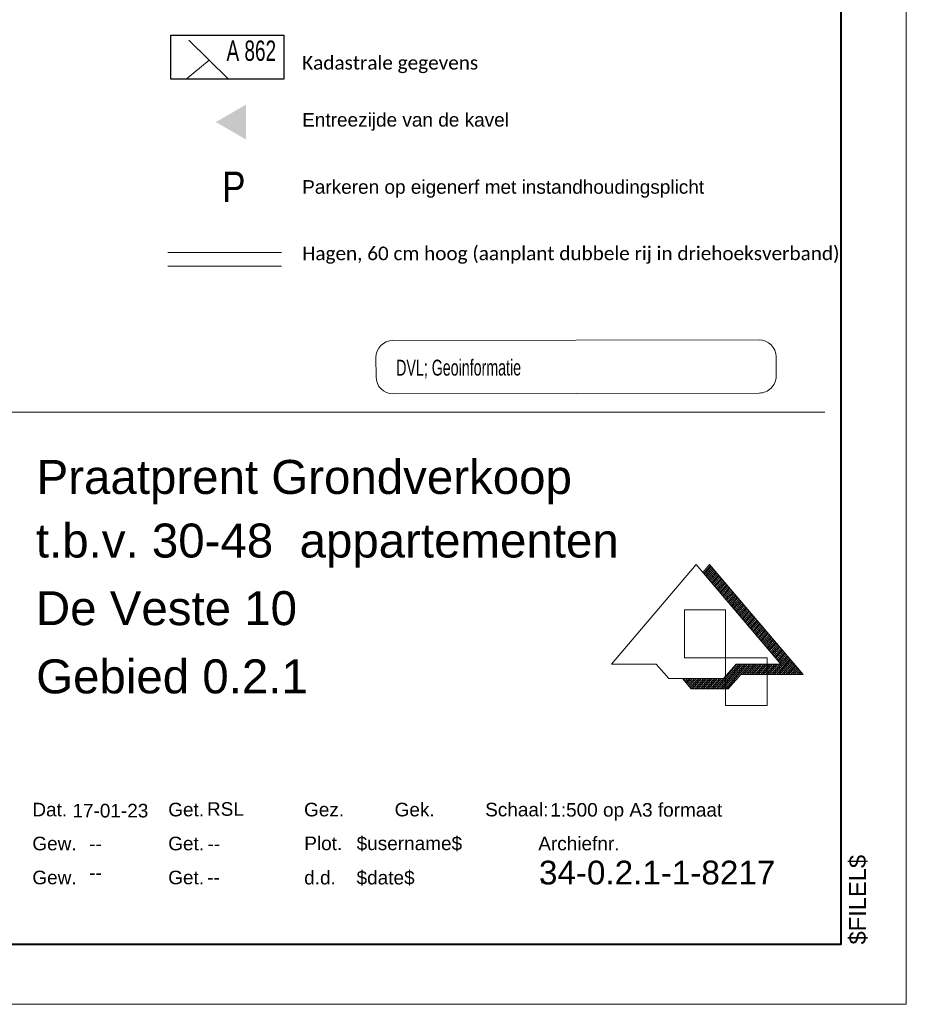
# Model space of a CAD drawing. Header units: metres. Extents: x 160756 to 160966, y 503283 to 503570.
# Tile 16 of 26: x 160900 to 160966, y 503283 to 503355. Entities that reach past the tile are written whole.
import ezdxf
from ezdxf.enums import TextEntityAlignment as Align

# ---------------------------------------------------------------- set-up
doc = ezdxf.new("R2010")
doc.units = ezdxf.units.M
doc.header["$MEASUREMENT"] = 0
doc.linetypes.add('DGN Style 2', pattern=[6.813233, 4.08794, -2.725293])
doc.linetypes.add('DGN Style 7', pattern=[13.626466, 6.13191, -2.725293, 2.04397, -2.725293])
for name, color, linetype, lineweight in [('B_KAD_perceelsnummers', 1, 'Continuous', 0), ('Hagen', 3, 'Continuous', 0), ('kader', 7, 'Continuous', 0), ('maatvoering', 7, 'Continuous', 0), ('tekening-onderhoek', 7, 'Continuous', 0), ('X-TA-AANDUIDINGEN', 7, 'Continuous', 0), ('X-TA-MAATVOERING', 7, 'Continuous', 0), ('X-TA-TEKST(oppervlakte)', 7, 'Continuous', 0)]:
    doc.layers.add(name, color=color, linetype=linetype, lineweight=lineweight)
doc.layers.add('niet_plotten', color=6, linetype='Continuous', lineweight=0, plot=False)
doc.styles.add('ARIAL', font='arial.ttf', dxfattribs={"height": 2.5})
doc.styles.add('Style-Arial', font='arial.ttf')
doc.styles.add('Style-Arial Narrow', font='ARIALN.TTF')
doc.styles.add('Style-WORKING', font='WORKING.shx')

# ---------------------------------------------------------------- blocks, each defined once
blk = doc.blocks.new('KA3')
at = {"linetype": 'DGN Style 7'}
blk.add_wipeout([(4200, 0), (4200, 2946), (0, 2946), (0, 0), (4200, 0), (4080, 110), (118.4, 110), (118.4, 2836), (4080, 2836), (4080, 110)], dxfattribs=at)
at = {"layer": 'kader', "color": 7, "linetype": 'Continuous', "lineweight": 0, "flags": 128}
blk.add_lwpolyline([(0, 2946), (4200, 2946), (4200, 0), (0, 0)], close=True, dxfattribs=at)
at = {"layer": 'kader', "color": 7, "linetype": 'Continuous', "lineweight": 40, "flags": 128}
blk.add_lwpolyline([(96.4, 2858), (4103.6, 2858), (4103.6, 88), (96.4, 88)], close=True, dxfattribs=at)
blk = doc.blocks.new('to-so-ru')
at = {"linetype": 'DGN Style 7'}
blk.add_wipeout([(-1922, 783.9), (0, 783.9), (0, 0), (-1922, 0)], dxfattribs=at)
at = {"layer": 'niet_plotten', "linetype": 'Continuous', "lineweight": 0, "flags": 128}
for points in [[(-146.2, 400.2), (-206.6, 400.2), (-206.6, 470.6), (-146.2, 470.6)], [(-146.2, 400.2), (-84.8, 400.2), (-84.8, 330.1), (-146.2, 330.1)]]:
    blk.add_lwpolyline(points, close=True, dxfattribs=at)
at = {"layer": 'tekening-onderhoek', "color": 7, "linetype": 'Continuous', "lineweight": 0, "flags": 128}
blk.add_lwpolyline([(-1900, 0), (-1900, 761.9), (0, 761.9)], dxfattribs=at)
at = {"layer": 'tekening-onderhoek', "color": 7, "linetype": 'Continuous', "lineweight": 0, "style": 'ARIAL'}
for s, p in [('Dat. ', (-1166.6, 166.7)), ('Get.', (-966.6, 166.7)), ('Gez. ', (-766.6, 166.7)), ('Gek.', (-633.3, 166.7)), ('Schaal: ', (-500, 166.7)), ('Gew.', (-1166.6, 116.7)), ('Get.', (-966.6, 116.7)), ('Plot.', (-766.3, 117)), ('$username$', (-689.2, 117)), ('Archiefnr.', (-421.8, 116.7)), ('Gew.', (-1166.6, 66.7)), ('Get. ', (-966.6, 66.7)), ('d.d.', (-766.4, 66.5)), ('$date$', (-689.3, 66.5))]:
    blk.add_text(s, height=20, dxfattribs=at).set_placement(p)
at = {"layer": 'tekening-onderhoek', "color": 7, "style": 'ARIAL'}
blk.add_text('.', height=35, dxfattribs=at).set_placement((-421.8, 68))
blk = doc.blocks.new('A3 zw')
at = {"layer": 'kader', "color": 7, "linetype": 'Continuous', "lineweight": 0, "xscale": 0.09999999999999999, "yscale": 0.09999999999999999, "zscale": 0.09999999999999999}
blk.add_blockref('KA3', (0, 0), dxfattribs=at)
at = {"layer": 'tekening-onderhoek', "color": 7, "linetype": 'Continuous', "lineweight": 0, "xscale": 0.09999999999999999, "yscale": 0.09999999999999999, "zscale": 0.09999999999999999}
blk.add_blockref('to-so-ru', (408, 11), dxfattribs=at)
at = {"layer": 'tekening-onderhoek', "color": 7}
for tag, height, style in [('titel', 5, 'Style-Arial'), ('titelregel2', 5, 'Style-Arial'), ('titelregel3', 5, 'Style-Arial'), ('titelregel4', 5, 'Style-Arial'), ('archiefnummer', 3.5, 'ARIAL'), ('van bladen', 2, 'Style-Arial'), ('schaal', 2, 'ARIAL'), ('datum', 2, 'ARIAL'), ('gewijzigd', 2, 'ARIAL'), ('gewijzigd2', 2, 'ARIAL'), ('get2', 2, 'ARIAL'), ('get3', 2, 'ARIAL'), ('get1', 2, 'ARIAL'), ('blad ', 2, 'Style-Arial')]:
    blk.add_attdef(tag, (0, 0), '', height=height, dxfattribs=dict(at, style=style))
at = {"layer": 'X-TA-MAATVOERING', "style": 'ARIAL'}
blk.add_text('$FILEL$', height=2.5, rotation=90, dxfattribs=at).set_placement((414.07, 8.8))
blk = doc.blocks.new('STGI')
at = {"layer": 'X-TA-AANDUIDINGEN', "color": 7, "linetype": 'Continuous', "lineweight": 0}
for p, q in [((-0.47, 5.17), (53.43, 5.17)), ((-2.97, -0.16), (-2.97, 2.67)), ((55.93, -0.16), (55.93, 2.67)), ((-0.47, -2.66), (53.43, -2.66))]:
    blk.add_line(p, q, dxfattribs=at)
at = {"layer": 'X-TA-AANDUIDINGEN', "color": 7, "linetype": 'Continuous', "lineweight": 0, "extrusion": (0, 0, -1)}
for centre, start, end in [((0.47, 2.67), 0, 90), ((-53.43, 2.67), 90, 180)]:
    blk.add_arc(centre, 2.5, start, end, dxfattribs=at)
at = {"layer": 'X-TA-AANDUIDINGEN', "color": 7, "linetype": 'Continuous', "lineweight": 0}
for centre, start, end in [((-0.47, -0.16), 180, 270), ((53.43, -0.16), 270, 0)]:
    blk.add_arc(centre, 2.5, start, end, dxfattribs=at)
at = {"layer": 'X-TA-AANDUIDINGEN', "color": 7, "linetype": 'Continuous', "lineweight": 0, "style": 'Style-WORKING', "width": 0.665816}
blk.add_text('DVL; Geoinformatie', height=2.352, dxfattribs=at).set_placement((0, 0))
blk = doc.blocks.new('NPIJL')
at = {"layer": 'X-TA-TEKST(oppervlakte)', "linetype": 'Continuous', "lineweight": 0}
for p, q in [((0, 0), (12.48, 14.68)), ((24.95, 0), (12.48, 14.68)), ((13.46, 13.52), (14.45, 14.68)), ((13.58, 13.38), (14.57, 14.54)), ((28.2, -1.5), (14.45, 14.68)), ((13.71, 13.23), (14.7, 14.39)), ((13.84, 13.07), (14.83, 14.23)), ((13.97, 12.92), (14.96, 14.08)), ((14.1, 12.77), (15.09, 13.92)), ((14.24, 12.61), (15.22, 13.77)), ((14.37, 12.46), (15.35, 13.62)), ((14.5, 12.3), (15.48, 13.46)), ((14.63, 12.15), (15.62, 13.31)), ((14.76, 11.99), (15.75, 13.15)), ((14.89, 11.84), (15.88, 13)), ((15.02, 11.69), (16.01, 12.85)), ((15.15, 11.53), (16.14, 12.69)), ((15.29, 11.38), (16.27, 12.54)), ((15.42, 11.22), (16.4, 12.38)), ((15.55, 11.07), (16.53, 12.23)), ((15.68, 10.91), (16.67, 12.07)), ((15.81, 10.76), (16.8, 11.92)), ((15.94, 10.61), (16.93, 11.76)), ((16.07, 10.45), (17.06, 11.61)), ((16.2, 10.3), (17.19, 11.45)), ((16.34, 10.14), (17.32, 11.3)), ((16.47, 9.99), (17.45, 11.15)), ((16.6, 9.83), (17.58, 10.99)), ((16.73, 9.68), (17.72, 10.84)), ((16.86, 9.52), (17.85, 10.68)), ((16.99, 9.37), (17.98, 10.53)), ((17.12, 9.21), (18.11, 10.37)), ((17.25, 9.06), (18.24, 10.22)), ((17.39, 8.91), (18.37, 10.07)), ((17.52, 8.75), (18.5, 9.91)), ((17.65, 8.6), (18.63, 9.76)), ((17.78, 8.44), (18.76, 9.6)), ((17.91, 8.29), (18.9, 9.45)), ((18.04, 8.14), (19.03, 9.29)), ((18.17, 7.98), (19.16, 9.14)), ((18.3, 7.83), (19.29, 8.98)), ((18.43, 7.67), (19.42, 8.83)), ((18.57, 7.52), (19.55, 8.68)), ((18.7, 7.36), (19.68, 8.52)), ((18.83, 7.21), (19.81, 8.37)), ((18.96, 7.05), (19.95, 8.21)), ((19.09, 6.9), (20.08, 8.06)), ((19.22, 6.74), (20.21, 7.9)), ((19.35, 6.59), (20.34, 7.75)), ((19.48, 6.44), (20.47, 7.59)), ((19.62, 6.28), (20.6, 7.44)), ((19.75, 6.13), (20.73, 7.29)), ((19.88, 5.97), (20.86, 7.13)), ((20.01, 5.82), (21, 6.98)), ((20.14, 5.66), (21.13, 6.82)), ((20.27, 5.51), (21.26, 6.67)), ((20.4, 5.35), (21.39, 6.51)), ((20.53, 5.2), (21.52, 6.36)), ((20.67, 5.05), (21.65, 6.2)), ((20.8, 4.89), (21.78, 6.05)), ((20.93, 4.74), (21.91, 5.9)), ((21.06, 4.58), (22.04, 5.74)), ((21.19, 4.43), (22.18, 5.59)), ((21.32, 4.27), (22.31, 5.43)), ((21.45, 4.12), (22.44, 5.28)), ((21.58, 3.96), (22.57, 5.12)), ((21.72, 3.81), (22.7, 4.97)), ((21.85, 3.66), (22.83, 4.82)), ((21.98, 3.5), (22.96, 4.66)), ((22.11, 3.35), (23.09, 4.51)), ((22.24, 3.19), (23.23, 4.35)), ((22.37, 3.04), (23.36, 4.2)), ((22.5, 2.88), (23.49, 4.04)), ((22.63, 2.73), (23.62, 3.89)), ((22.76, 2.58), (23.75, 3.73)), ((22.9, 2.42), (23.88, 3.58)), ((23.03, 2.27), (24.01, 3.42)), ((23.16, 2.11), (24.14, 3.27)), ((23.29, 1.96), (24.27, 3.12)), ((23.42, 1.8), (24.41, 2.96)), ((23.55, 1.65), (24.54, 2.81)), ((23.68, 1.49), (24.67, 2.65)), ((23.81, 1.34), (24.8, 2.5)), ((23.95, 1.19), (24.93, 2.34)), ((24.08, 1.03), (25.06, 2.19)), ((24.21, 0.88), (25.19, 2.04)), ((24.34, 0.72), (25.33, 1.88)), ((24.47, 0.57), (25.46, 1.73)), ((24.6, 0.41), (25.59, 1.57)), ((0, 0), (6.6, 0)), ((15.41, -3.6), (18.47, 0)), ((15.67, -3.6), (18.74, 0)), ((15.93, -3.6), (19, 0)), ((16.19, -3.6), (19.26, 0)), ((16.46, -3.6), (19.52, 0)), ((16.51, -2.1), (18.36, 0)), ((16.72, -3.6), (19.79, 0)), ((16.98, -3.6), (20.05, 0)), ((18.36, 0), (24.95, 0)), ((18.96, -1.59), (20.31, 0)), ((19.3, -1.5), (20.57, 0)), ((19.56, -1.5), (20.84, 0)), ((19.82, -1.5), (21.1, 0)), ((20.08, -1.5), (21.36, 0)), ((20.35, -1.5), (21.62, 0)), ((20.87, -1.5), (22.15, 0)), ((21.4, -1.5), (22.67, 0)), ((21.66, -1.5), (22.94, 0)), ((21.92, -1.5), (23.2, 0)), ((22.45, -1.5), (23.73, 0)), ((22.71, -1.5), (23.99, 0)), ((23.24, -1.5), (24.51, 0)), ((23.5, -1.5), (24.78, 0)), ((23.76, -1.5), (25.98, 1.11)), ((24.02, -1.5), (26.11, 0.95)), ((24.29, -1.5), (26.24, 0.8)), ((24.55, -1.5), (26.37, 0.65)), ((24.73, 0.26), (25.72, 1.42)), ((24.81, -1.5), (26.51, 0.49)), ((24.86, 0.1), (25.85, 1.26)), ((25.07, -1.5), (26.64, 0.34)), ((25.34, -1.5), (26.77, 0.18)), ((25.6, -1.5), (26.9, 0.03)), ((8.44, -2.1), (6.6, 0)), ((20.61, -1.5), (21.89, 0)), ((21.14, -1.5), (22.41, 0)), ((22.19, -1.5), (23.46, 0)), ((22.97, -1.5), (24.25, 0)), ((25.86, -1.5), (27.03, -0.13)), ((26.13, -1.5), (27.16, -0.28)), ((26.39, -1.5), (27.29, -0.44)), ((26.65, -1.5), (27.42, -0.59)), ((26.91, -1.5), (27.56, -0.74)), ((27.18, -1.5), (27.69, -0.9)), ((27.44, -1.5), (27.82, -1.05)), ((27.7, -1.5), (27.95, -1.21)), ((27.96, -1.5), (28.08, -1.36)), ((8.44, -2.1), (16.51, -2.1)), ((11.75, -3.6), (10.44, -2.1)), ((10.54, -2.22), (10.64, -2.1)), ((10.67, -2.37), (10.9, -2.1)), ((10.81, -2.53), (11.17, -2.1)), ((10.94, -2.68), (11.43, -2.1)), ((11.07, -2.83), (11.69, -2.1)), ((11.21, -2.98), (11.95, -2.1)), ((11.34, -3.14), (12.22, -2.1)), ((11.47, -3.29), (12.48, -2.1)), ((11.61, -3.44), (12.74, -2.1)), ((11.74, -3.59), (13.01, -2.1)), ((11.99, -3.6), (13.27, -2.1)), ((12.25, -3.6), (13.53, -2.1)), ((12.52, -3.6), (13.79, -2.1)), ((12.78, -3.6), (14.06, -2.1)), ((13.04, -3.6), (14.32, -2.1)), ((13.3, -3.6), (14.58, -2.1)), ((13.57, -3.6), (14.84, -2.1)), ((13.83, -3.6), (15.11, -2.1)), ((14.09, -3.6), (15.37, -2.1)), ((14.35, -3.6), (15.63, -2.1)), ((14.62, -3.6), (15.89, -2.1)), ((14.88, -3.6), (16.16, -2.1)), ((15.14, -3.6), (16.42, -2.1)), ((17.19, -3.6), (19.04, -1.5)), ((19.04, -1.5), (28.2, -1.5)), ((11.75, -3.6), (17.19, -3.6))]:
    blk.add_line(p, q, dxfattribs=at)

msp = doc.modelspace()

# ---------------------------------------------------------------- linework, layer by layer
at = {"layer": 'Hagen'}
for p, q in [((160911.378, 503338.221), (160919.732, 503338.221)), ((160911.378, 503337.221), (160919.732, 503337.221))]:
    msp.add_line(p, q, dxfattribs=at)

# ---------------------------------------------------------------- next in the draw order: block references
at = {"layer": 'kader', "color": 7, "linetype": 'Continuous', "lineweight": 0}
ref = msp.add_blockref('A3 zw', (160755.734, 503282.88), dxfattribs=dict(at, xscale=0.5, yscale=0.5, zscale=0.5, rotation=1.825240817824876e-11))
ref.add_attrib('titel', 'Praatprent Grondverkoop', (160901.717, 503320.449), dxfattribs={"layer": 'tekening-onderhoek', "color": 7, "height": 2.5, "style": 'Style-Arial'})
ref.add_attrib('datum', '17-01-23', (160904.352, 503296.636), dxfattribs={"layer": 'tekening-onderhoek', "color": 7, "height": 1, "style": 'ARIAL'})
ref.add_attrib('get1', 'RSL', (160914.257, 503296.756), dxfattribs={"layer": 'tekening-onderhoek', "color": 7, "height": 1, "style": 'ARIAL'})
ref.add_attrib('get2', '--', (160914.3, 503294.199), dxfattribs={"layer": 'tekening-onderhoek', "color": 7, "height": 1, "style": 'ARIAL'})
ref.add_attrib('get3', '--', (160914.281, 503291.737), dxfattribs={"layer": 'tekening-onderhoek', "color": 7, "height": 1, "style": 'ARIAL'})
ref.add_attrib('gewijzigd', '--', (160905.589, 503294.199), dxfattribs={"layer": 'tekening-onderhoek', "color": 7, "height": 1, "style": 'ARIAL'})
ref.add_attrib('gewijzigd2', '--', (160905.589, 503292.073), dxfattribs={"layer": 'tekening-onderhoek', "color": 7, "height": 1, "style": 'ARIAL'})
ref.add_attrib('schaal', '1:500 op A3 formaat', (160939.525, 503296.695), dxfattribs={"layer": 'tekening-onderhoek', "color": 7, "height": 1, "style": 'ARIAL'})
ref.add_attrib('archiefnummer', '34-0.2.1-1-8217', (160938.694, 503291.703), dxfattribs={"layer": 'tekening-onderhoek', "color": 7, "height": 1.75, "style": 'ARIAL'})
ref.add_attrib('titelregel2', 't.b.v. 30-48^J appartementen', (160901.664, 503315.768), dxfattribs={"layer": 'tekening-onderhoek', "color": 7, "height": 2.5, "style": 'Style-Arial'})
ref.add_attrib('titelregel3', 'De Veste 10', (160901.666, 503310.791), dxfattribs={"layer": 'tekening-onderhoek', "color": 7, "height": 2.5, "style": 'Style-Arial'})
ref.add_attrib('titelregel4', 'Gebied 0.2.1', (160901.684, 503305.768), dxfattribs={"layer": 'tekening-onderhoek', "color": 7, "height": 2.5, "style": 'Style-Arial'})

# ---------------------------------------------------------------- next in the draw order: linework, layer by layer
at = {"flags": 128}
msp.add_lwpolyline([(160911.604, 503354.219), (160919.921, 503354.219), (160919.921, 503350.979), (160911.604, 503350.979)], close=True, dxfattribs=at)
at = {"layer": 'maatvoering', "linetype": 'Continuous', "lineweight": 0}
msp.add_solid([(160917.141, 503349.112), (160917.141, 503346.53), (160914.905, 503347.823)], dxfattribs=at)
at = {"layer": 'X-TA-AANDUIDINGEN', "color": 1, "linetype": 'DGN Style 2', "lineweight": 0, "flags": 128}
for points in [[(160915.84, 503350.979), (160912.551, 503354.219)], [(160914.428, 503352.371), (160912.731, 503350.979)]]:
    msp.add_lwpolyline(points, dxfattribs=at)

# ---------------------------------------------------------------- next in the draw order: block references
at = {"layer": 'X-TA-AANDUIDINGEN', "color": 7, "linetype": 'Continuous', "lineweight": 0, "xscale": 0.5000000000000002, "yscale": 0.5000000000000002, "zscale": 0.5000000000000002, "rotation": 0.1137049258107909}
msp.add_blockref('STGI', (160928.185, 503329.15), dxfattribs=at)
at = {"layer": 'X-TA-TEKST(oppervlakte)', "linetype": 'Continuous', "lineweight": 0, "xscale": 0.5000000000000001, "yscale": 0.5000000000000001, "zscale": 0.5000000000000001, "rotation": 0.01958633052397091}
msp.add_blockref('NPIJL', (160944.031, 503307.907), dxfattribs=at)

# ---------------------------------------------------------------- next in the draw order: texts
at = {"layer": 'B_KAD_perceelsnummers', "style": 'Style-Arial', "width": 0.666667}
msp.add_text('A 862', height=1.5, dxfattribs=at).set_placement((160917.521, 503353.076), align=Align.MIDDLE_CENTER)
at = {"layer": 'maatvoering', "linetype": 'Continuous', "lineweight": 0, "style": 'ARIAL'}
for s, p in [('Entreezijde van de kavel', (160921.266, 503347.489)), ('Parkeren op eigenerf met instandhoudingsplicht', (160921.266, 503342.546))]:
    msp.add_text(s, height=1, rotation=0.00254, dxfattribs=at).set_placement(p)
at = {"layer": 'maatvoering', "linetype": 'Continuous', "lineweight": 0, "insert": (160921.265, 503351.419), "char_height": 1, "attachment_point": 7, "rotation": 0.00254, "line_spacing_factor": 0.709346, "style": 'ARIAL'}
msp.add_mtext('\\fCalibri|b0|i0|c00|p39;Kadastrale gegevens', dxfattribs=at)
at = {"layer": 'maatvoering', "insert": (160921.267, 503337.387), "char_height": 1, "attachment_point": 7, "rotation": 0.00291, "line_spacing_factor": 0.899988, "style": 'ARIAL'}
msp.add_mtext('\\fCalibri|b0|i0|c00|p39;Hagen, 60 cm hoog (aanplant dubbele rij in driehoeksverband)', dxfattribs=at)
at = {"layer": 'X-TA-AANDUIDINGEN', "style": 'Style-Arial Narrow'}
msp.add_text('P', height=2.236, rotation=0.00254, dxfattribs=at).set_placement((160916.236, 503343.056), align=Align.MIDDLE_CENTER)

doc.saveas('drawing.dxf')
